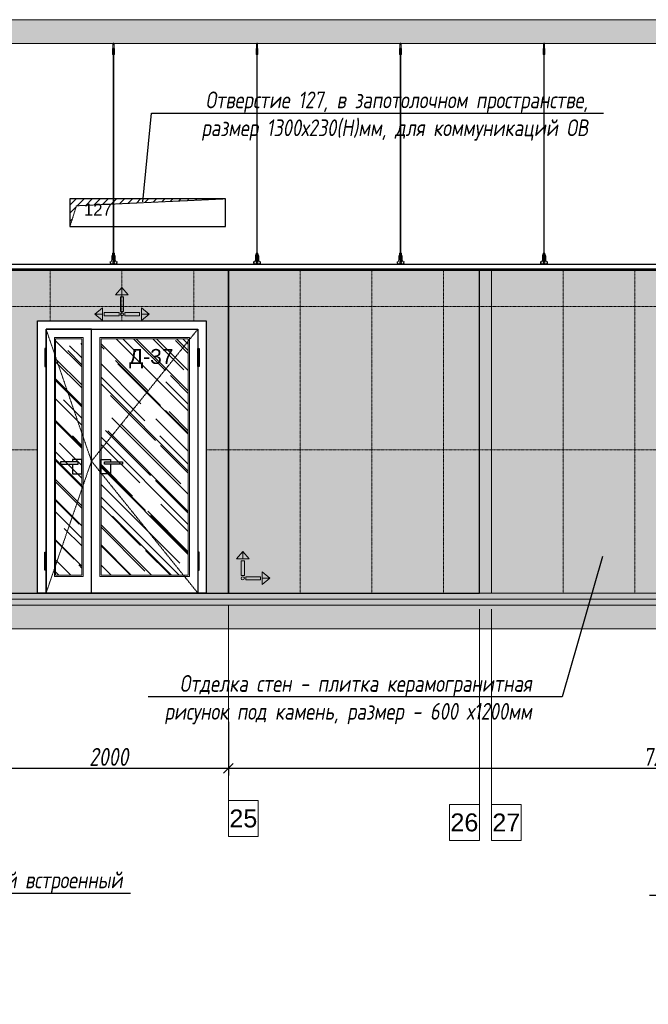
# Model space of a CAD drawing. Header units: millimetres. Extents: x -173851 to 481338, y -267897 to -21875.
# Tile 30 of 126: x -117660 to -112403, y -202388 to -194146. Entities that reach past the tile are written whole.
import ezdxf
from ezdxf import colors
from ezdxf.entities.mleader import LeaderData, LeaderLine
from ezdxf.math import Vec2, Vec3

# ---------------------------------------------------------------- set-up
doc = ezdxf.new("R2010")
doc.units = ezdxf.units.MM
doc.linetypes.add('( Hidden )', pattern=[0.375, 0.25, -0.125])
doc.linetypes.add('DASHDOT', pattern=[25.4, 12.7, -6.35, 0, -6.35])
doc.layers.get('Defpoints').update_dxf_attribs({"color": 31})
for name, color, linetype, lineweight in [('01 Остекление', 152, 'Continuous', 5), ('3_RC_Ceiling', 253, 'Continuous', 5), ('A-DETL-GENF', 7, 'Continuous', 5), ('meb', 26, 'Continuous', 15), ('Графика спецификации', 7, 'Continuous', 9)]:
    doc.layers.add(name, color=color, linetype=linetype, lineweight=lineweight)
for name, color, linetype, lineweight, true_color in [('dim_per', 7, 'Continuous', 9, 0x172e00), ('dim_razv', 7, 'DASHDOT', 9, 0x0d1b0d), ('pol', 7, 'Continuous', 15, 0x55666d)]:
    doc.layers.add(name, color=color, linetype=linetype, lineweight=lineweight, true_color=true_color)
doc.styles.add('fl_iso paper', font='isocpeur.ttf', dxfattribs={"width": 0.8, "oblique": 10})
doc.styles.get("Standard").update_dxf_attribs({"font": 'arial.ttf'})
doc.dimstyles.new('In tre 1_50', dxfattribs={"dimtxt": 150, "dimasz": 80, "dimexe": 60, "dimexo": 10, "dimgap": 20, "dimtad": 1, "dimdec": 0, "dimrnd": 5, "dimzin": 0, "dimdsep": 46, "dimtxsty": 'fl_iso paper', "dimblk": 'OBLIQUE', "dimcen": 0, "dimdle": 60, "dimadec": 0, "dimazin": 0, "dimtfac": 1, "dimtdec": 0, "dimtofl": 0, "dimtmove": 1, "dimatfit": 1, "dimfxl": 40, "dimtolj": 1, "dimtzin": 0, "dimarcsym": 1})

# ---------------------------------------------------------------- blocks, each defined once
blk = doc.blocks.new('*U539')
at = {"layer": '3_RC_Ceiling', "ltscale": 20}
for p, q in [((490274.8, -63760.2), (490274.8, -63820.1)), ((490279.8, -63755.3), (490279.8, -63774.4)), ((490284.8, -63760.2), (490284.8, -63820.1)), ((490272.3, -63812.5), (490277.8, -63812.5)), ((490272.3, -63841), (490277.8, -63841)), ((490284.8, -63798.3), (490274.8, -63798.3)), ((490284.8, -63820.1), (490274.8, -63820.1)), ((490277.8, -63799.5), (490277.8, -63820.1)), ((490277.8, -63847.8), (490277.8, -63807.1)), ((490277.9, -65491.9), (490277.8, -63854.1)), ((490281.8, -63799.5), (490281.8, -63820.1)), ((490281.8, -63847.8), (490281.8, -63807)), ((490281.8, -63812.5), (490287.3, -63812.5)), ((490281.8, -63841), (490287.3, -63841)), ((490281.9, -65491.9), (490281.8, -63854.1)), ((490277.9, -65511.1), (490277.9, -65482.6)), ((490277.9, -65559.3), (490277.9, -65518.6)), ((490281.9, -65511.1), (490281.9, -65482.6)), ((490281.9, -65559.4), (490281.9, -65518.6)), ((490272.4, -65524.1), (490277.9, -65524.1)), ((490272.4, -65552.6), (490277.9, -65552.6)), ((490285.6, -65568.8), (490274.1, -65568.8)), ((490274.1, -65586.8), (490274.1, -65597.8)), ((490274.1, -65597.8), (490274.1, -65604.3)), ((490276.5, -65574.8), (490276.5, -65571.4)), ((490277.9, -65570.9), (490277, -65570.9)), ((490277.9, -65575.3), (490277, -65575.3)), ((490277.4, -65574.8), (490277.3, -65570.9)), ((490277.9, -65574.8), (490277.4, -65574.8)), ((490277.9, -65582.5), (490277.9, -65566.3)), ((490281.9, -65524.1), (490287.4, -65524.1)), ((490281.9, -65552.6), (490287.4, -65552.6)), ((490281.9, -65582.5), (490281.9, -65566.3)), ((490282.8, -65570.9), (490281.9, -65570.9)), ((490282.4, -65574.8), (490281.9, -65574.8)), ((490282.8, -65575.3), (490281.9, -65575.3)), ((490282.4, -65574.8), (490282.4, -65570.9)), ((490283.3, -65574.8), (490283.3, -65571.4)), ((490285.6, -65586.8), (490285.6, -65597.8)), ((490285.6, -65597.8), (490285.6, -65604.3))]:
    blk.add_line(p, q, dxfattribs=at)
at = {"layer": '3_RC_Ceiling', "ltscale": 20, "elevation": -5.1}
blk.add_lwpolyline([(490272.3, -63801.8), (490272.3, -63852.6, 0.311691), (490287.3, -63852.6), (490287.3, -63801.8, 0.333333)], format="xyb", close=True, dxfattribs=at)
at = {"layer": '3_RC_Ceiling', "ltscale": 20}
for points in [[(490282, -63807.5, 0.15158), (490281.9, -63807.1, 0.106977), (490281.4, -63806.6, 0.07462), (490280.7, -63806.3, 0.061287), (490279.8, -63806.2, 0.061287), (490279, -63806.3, 0.07462), (490278.3, -63806.6, 0.106977), (490277.8, -63807.1, 0.15158), (490277.7, -63807.5, 0.156429), (490277.8, -63808, 0.106977)], [(490282, -63847.3, -0.15158), (490281.9, -63847.7, -0.106977), (490281.4, -63848.2, -0.07462), (490280.7, -63848.5, -0.061287), (490279.8, -63848.6, -0.061287), (490279, -63848.5, -0.07462), (490278.3, -63848.2, -0.106977), (490277.8, -63847.7, -0.15158), (490277.7, -63847.3, -0.156429), (490277.8, -63846.8, -0.106977)], [(490282, -63807.5, -0.164855), (490281.8, -63808, -0.106977)], [(490281.8, -63846.8, -0.164855), (490282, -63847.3, -0.15158)], [(490282, -65519.1, 0.15158), (490281.9, -65518.6, 0.106977), (490281.4, -65518.2, 0.07462), (490280.7, -65517.9, 0.061287), (490279.9, -65517.8, 0.061287), (490279, -65517.9, 0.07462), (490278.3, -65518.2, 0.106977), (490277.8, -65518.6, 0.15158), (490277.7, -65519.1, 0.156429), (490277.9, -65519.6, 0.106977)], [(490282, -65519.1, -0.164855), (490281.9, -65519.6, -0.106977)], [(490287.4, -65524.7, -0.160742), (490293.9, -65538), (490293.9, -65568.4, 0.196304), (490301, -65585.9, -0.186577), (490301.9, -65587.9, 0.403263), (490303.4, -65589.3), (490303.4, -65589.3, 0.315299), (490304.8, -65588.4), (490305, -65587.7, -0.253979), (490306.1, -65586.8, -0.113914), (490306.5, -65586.8, -0.349227), (490307.7, -65588.2), (490307.7, -65590.4, -0.065543), (490307.5, -65591.7), (490306.1, -65596.9, -0.339454), (490296.4, -65604.3), (490263.3, -65604.3, -0.339454), (490253.6, -65596.9), (490252.2, -65591.7, -0.065543), (490252, -65590.4), (490252, -65588.2, -0.349227), (490253.2, -65586.8, -0.113914), (490253.6, -65586.8, -0.253979), (490254.7, -65587.7), (490254.9, -65588.4, 0.315299), (490256.4, -65589.3), (490256.4, -65589.3, 0.403263), (490257.9, -65587.9, -0.186577), (490258.7, -65585.9, 0.196304), (490265.9, -65568.4), (490265.9, -65538, -0.160742), (490272.4, -65524.7)], [(490285.6, -65588.8), (490286.4, -65588.8, 0.414214), (490286.9, -65588.3), (490286.9, -65587.3, 0.414214), (490286.4, -65586.8), (490273.4, -65586.8, 0.414214), (490272.9, -65587.3), (490272.9, -65588.3, 0.414214), (490273.4, -65588.8), (490274.1, -65588.8)], [(490285.6, -65595.8), (490286.4, -65595.8, -0.414214), (490286.9, -65596.3), (490286.9, -65597.3, -0.414214), (490286.4, -65597.8), (490273.4, -65597.8, -0.414214), (490272.9, -65597.3), (490272.9, -65596.3, -0.414214), (490273.4, -65595.8), (490274.1, -65595.8)], [(490282, -65558.9, -0.15158), (490281.9, -65559.3, -0.106977), (490281.4, -65559.8, -0.07462), (490280.7, -65560.1, -0.061287), (490279.9, -65560.2, -0.061287), (490279, -65560.1, -0.07462), (490278.3, -65559.8, -0.106977), (490277.8, -65559.3, -0.15158), (490277.7, -65558.9, -0.156429), (490277.9, -65558.4, -0.106977)], [(490281.9, -65558.4, -0.164855), (490282, -65558.9, -0.15158)], [(490285.6, -65604.3), (490285.6, -65605.3, -0.414214), (490282.6, -65608.3), (490277.1, -65608.3, -0.414214), (490274.1, -65605.3), (490274.1, -65604.3)]]:
    blk.add_lwpolyline(points, format="xyb", dxfattribs=at)
blk.add_lwpolyline([(490272.4, -65513.4), (490272.4, -65564.2, 0.311691), (490287.4, -65564.2), (490287.4, -65513.4, 0.333333)], format="xyb", close=True, dxfattribs=at)
at = {"layer": '3_RC_Ceiling', "ltscale": 20, "const_width": 2.22}
blk.add_lwpolyline([(490307.6, -65584.7, -1), (490312.1, -65584.7), (490312.1, -65586.3, -0.267949), (490311.4, -65587.5, 0.57735), (490311.4, -65589.9, -0.267949), (490312.1, -65591.1), (490312.1, -65593.7, -0.267949), (490311.4, -65594.9, 0.57735), (490311.4, -65597.3, -0.267949), (490312.1, -65598.5), (490312.1, -65601.2, -0.267949), (490311.4, -65602.4, 0.57735), (490311.4, -65604.8, -0.267949), (490312.1, -65606), (490312.1, -65608.8, -0.414214), (490310.7, -65610.2), (490304.5, -65610.2, -0.247529), (490303.3, -65609.6, 0.247529), (490302.2, -65609), (490298.3, -65609, 0.247529), (490297.1, -65609.6, -0.247529), (490296, -65610.2), (490282.3, -65610.2, -0.267949), (490281.1, -65609.5, 0.57735), (490278.7, -65609.5, -0.267949), (490277.5, -65610.2), (490263.7, -65610.2, -0.247529), (490262.6, -65609.6, 0.247529), (490261.4, -65609), (490257.6, -65609, 0.247529), (490256.4, -65609.6, -0.247529), (490255.3, -65610.2), (490249, -65610.2, -0.414214), (490247.6, -65608.8), (490247.6, -65606, -0.267949), (490248.3, -65604.8, 0.57735), (490248.3, -65602.4, -0.267949), (490247.6, -65601.2), (490247.6, -65598.5, -0.267949), (490248.3, -65597.3, 0.57735), (490248.3, -65594.9, -0.267949), (490247.6, -65593.7), (490247.6, -65591.1, -0.267949), (490248.3, -65589.9, 0.57735), (490248.3, -65587.5, -0.267949), (490247.6, -65586.3), (490247.6, -65584.7, -1), (490252.1, -65584.7, -1)], format="xyb", dxfattribs=at)
at = {"layer": '3_RC_Ceiling', "ltscale": 20, "flags": 128}
blk.add_lwpolyline([(490285.6, -65586.8, -0.414214), (490286.1, -65586.3), (490286.6, -65586.3), (490286.6, -65573.3), (490286.1, -65573.3, -0.414214), (490285.6, -65572.8), (490285.6, -65567.9), (490274.1, -65567.9), (490274.1, -65572.8, -0.414214), (490273.6, -65573.3), (490273.1, -65573.3), (490273.1, -65586.3), (490273.6, -65586.3, -0.414214), (490274.1, -65586.8)], format="xyb", dxfattribs=at)
at = {"layer": '3_RC_Ceiling', "ltscale": 20}
for centre in [(490279.8, -63816.3), (490279.8, -63836.3), (490279.9, -65527.8), (490279.9, -65547.8)]:
    blk.add_circle(centre, 1.6, dxfattribs=at)
for centre, radius, start, end in [((490279.8, -63826.3), 2.8, 131.81165, 228.19115), ((490279.8, -63826.3), 2.8, 131.81165, 228.19115), ((490279.8, -63826.3), 2.8, 48.19102, 131.81165), ((490279.8, -63826.3), 2.8, 228.19115, 311.81178), ((490279.8, -63826.3), 2.8, 311.81178, 48.19102), ((490277, -65571.4), 0.5, 90.0014, 180.0014), ((490277, -65574.8), 0.5, 180.0014, 270.0014), ((490279.9, -65537.8), 2.8, 131.81165, 228.19115), ((490279.9, -65537.8), 2.8, 131.81165, 228.19115), ((490278.4, -65582.5), 0.531, 180.0014, 219.64067), ((490279.9, -65537.8), 2.8, 48.19102, 131.81165), ((490279.9, -65537.8), 2.8, 228.19115, 311.81178), ((490279.1, -65581.9), 1.44, 219.64067, 243.43635), ((490279.6, -65581), 2.48, 243.43635, 258.30048), ((490279.9, -65579.5), 3.99, 258.30048, 270.0014), ((490279.9, -65579.5), 3.99, 270.0014, 281.70232), ((490280.2, -65581), 2.48, 281.70232, 296.56645), ((490280.6, -65581.9), 1.44, 296.56645, 320.36213), ((490279.9, -65537.8), 2.8, 311.81178, 48.19102), ((490281.3, -65582.5), 0.531, 320.36213, 0.0014), ((490282.8, -65571.4), 0.5, 0.0014, 90.0014), ((490282.8, -65574.8), 0.5, 270.0014, 0.0014)]:
    blk.add_arc(centre, radius, start, end, dxfattribs=at)
blk = doc.blocks.new('*U1314')
at = {"layer": '3_RC_Ceiling'}
blk.add_blockref('*U539', (-490279.9, 65157.8, 2.5), dxfattribs=at)
blk = doc.blocks.new('*U1315')
at = {"color": 0, "linetype": 'ByBlock', "lineweight": -2, "transparency": 16777216}
for p in [(27600, 0), (28800, 0), (30000, 0), (31200, 0)]:
    blk.add_blockref('*U1314', p, dxfattribs=at)
blk = doc.blocks.new('_Oblique')
at = {"color": 0, "linetype": 'ByBlock', "lineweight": -2}
blk.add_line((-0.5, -0.5), (0.5, 0.5), dxfattribs=at)
blk = doc.blocks.new('*D1365')
at = {"layer": 'Defpoints', "color": 0, "linetype": 'ByBlock', "transparency": 16777216}
for p in [(-117914.6, -200014.8), (-115914.6, -200014.8), (-115914.6, -200411.9)]:
    blk.add_point(p, dxfattribs=at)
at = {"layer": 'dim_razv', "color": 0, "linetype": 'ByBlock', "lineweight": -2, "transparency": 16777216}
for p, q in [((-117914.6, -200024.8), (-117914.6, -200471.9)), ((-115914.6, -200024.8), (-115914.6, -200471.9)), ((-117974.6, -200411.9), (-115854.6, -200411.9))]:
    blk.add_line(p, q, dxfattribs=at)
at = {"layer": 'dim_razv', "color": 0, "linetype": 'ByBlock', "lineweight": -2, "transparency": 16777216, "xscale": 80, "yscale": 80, "zscale": 80, "rotation": 180}
blk.add_blockref('_Oblique', (-117914.6, -200411.9), dxfattribs=at)
at = {"layer": 'dim_razv', "color": 0, "linetype": 'ByBlock', "lineweight": -2, "transparency": 16777216, "xscale": 80, "yscale": 80, "zscale": 80}
blk.add_blockref('_Oblique', (-115914.6, -200411.9), dxfattribs=at)
at = {"layer": 'dim_razv', "color": 0, "linetype": 'ByBlock', "transparency": 16777216, "insert": (-116914.6, -200316.9), "char_height": 150, "attachment_point": 5, "style": 'fl_iso paper'}
blk.add_mtext('\\A1;2000', dxfattribs=at)
blk = doc.blocks.new('*D1366')
at = {"layer": 'Defpoints', "color": 0, "linetype": 'ByBlock', "transparency": 16777216}
for p in [(-115914.6, -200014.8), (-108645.9, -200014.8), (-108645.9, -200411.9)]:
    blk.add_point(p, dxfattribs=at)
at = {"layer": 'dim_razv', "color": 0, "linetype": 'ByBlock', "lineweight": -2, "transparency": 16777216}
for p, q in [((-115914.6, -200024.8), (-115914.6, -200471.9)), ((-108645.9, -200024.8), (-108645.9, -200471.9)), ((-115974.6, -200411.9), (-108585.9, -200411.9))]:
    blk.add_line(p, q, dxfattribs=at)
at = {"layer": 'dim_razv', "color": 0, "linetype": 'ByBlock', "lineweight": -2, "transparency": 16777216, "xscale": 80, "yscale": 80, "zscale": 80, "rotation": 180}
blk.add_blockref('_Oblique', (-115914.6, -200411.9), dxfattribs=at)
at = {"layer": 'dim_razv', "color": 0, "linetype": 'ByBlock', "lineweight": -2, "transparency": 16777216, "xscale": 80, "yscale": 80, "zscale": 80}
blk.add_blockref('_Oblique', (-108645.9, -200411.9), dxfattribs=at)
at = {"layer": 'dim_razv', "color": 0, "linetype": 'ByBlock', "transparency": 16777216, "insert": (-112280.3, -200316.9), "char_height": 150, "attachment_point": 5, "style": 'fl_iso paper'}
blk.add_mtext('\\A1;7270', dxfattribs=at)
blk = doc.blocks.new('*U1270')
at = {"layer": 'dim_razv', "color": 253, "ltscale": 0.3, "transparency": 33554687}
blk.add_lwpolyline([(0, 1350), (0, -1350)], dxfattribs=at)
blk = doc.blocks.new('*U1271')
at = {"layer": 'dim_razv', "color": 0, "linetype": 'ByBlock', "lineweight": -2, "transparency": 16777216}
for p in [(0, 0), (600, 0), (1200, 0), (1800, 0)]:
    blk.add_blockref('*U1270', p, dxfattribs=at)
blk = doc.blocks.new('1')
at = {"layer": 'pol', "linetype": 'ByBlock'}
h = blk.add_hatch(color=1, dxfattribs=at)
h.paths.add_polyline_path([(35776.4, 73135.4), (35803.1, 73135.4), (35803.1, 73259), (35776.4, 73259)])
h.paths.add_polyline_path([(35789.8, 73274.6), (35843.2, 73274.6), (35789.8, 73338.2)])
h.paths.add_polyline_path([(35789.8, 73274.6), (35736.3, 73274.6), (35789.8, 73338.2)])
edge = h.paths.add_edge_path()
edge.add_arc((35789.8, 73110.5), 13.4, 0, 360)
h = blk.add_hatch(color=1, dxfattribs=at)
h.paths.add_polyline_path([(35813.3, 73097.1), (35813.3, 73123.9), (35936.9, 73123.9), (35936.9, 73097.1)])
h.paths.add_polyline_path([(35952.5, 73110.5), (35952.5, 73164), (36016.1, 73110.5)])
h.paths.add_polyline_path([(35952.5, 73110.5), (35952.5, 73057), (36016.1, 73110.5)])
at = {"layer": 'pol', "color": 1, "linetype": 'ByBlock'}
for points in [[(35789.8, 73274.6), (35736.3, 73274.6), (35789.8, 73338.2), (35789.8, 73274.6)], [(35789.8, 73274.6), (35843.2, 73274.6), (35789.8, 73338.2), (35789.8, 73274.6)], [(35952.5, 73110.5), (35952.5, 73164), (36016.1, 73110.5), (35952.5, 73110.5)], [(35952.5, 73110.5), (35952.5, 73057), (36016.1, 73110.5), (35952.5, 73110.5)]]:
    blk.add_lwpolyline(points, dxfattribs=at)
for points in [[(35776.4, 73135.4), (35803.1, 73135.4), (35803.1, 73259), (35776.4, 73259)], [(35813.3, 73097.1), (35813.3, 73123.9), (35936.9, 73123.9), (35936.9, 73097.1)]]:
    blk.add_lwpolyline(points, close=True, dxfattribs=at)
blk.add_circle((35789.8, 73110.5), 13.4, dxfattribs=at)
blk = doc.blocks.new('*U1382')
at = {"layer": 'dim_razv', "color": 253, "ltscale": 0.3, "transparency": 33554687}
blk.add_lwpolyline([(0, 1350), (0, -1350)], dxfattribs=at)
blk = doc.blocks.new('*U1383')
at = {"layer": 'dim_razv', "color": 0, "linetype": 'ByBlock', "lineweight": -2, "transparency": 16777216}
for p in [(0, 0), (600, 0), (1200, 0)]:
    blk.add_blockref('*U1382', p, dxfattribs=at)

msp = doc.modelspace()

# ---------------------------------------------------------------- hatches: boundary and pattern name
at = {"linetype": '( Hidden )', "lineweight": 13, "ltscale": 1000}
h = msp.add_hatch(dxfattribs=at)
h.set_pattern_fill('ANSI31', color=253, scale=15)
h.set_pattern_definition([(45, (-285862.456, 390), (-33.6759605, 33.6759605), [])])
h.paths.add_polyline_path([(-117239.6, -195876.3), (-117239.6, -195646.3), (-115939.6, -195646.3), (-117185.1, -195704.1)])
at = {"layer": '01 Остекление', "linetype": 'ByBlock', "transparency": 33554585}
h = msp.add_hatch(dxfattribs=at)
h.set_pattern_fill('AR-RROOF', color=256, scale=7, angle=-45, style=0)
h.set_pattern_definition([(315, (-407161, 12579.97), (402.31547, -150.8683), [2667, -355.6, 889, -177.8]), (315, (-406930.92, 12475.62), (41.48878, 292.93595), [533.4, -58.674, 1066.8, -133.35]), (315, (-406991.27, 12623.98), (737.99745, -569.527843), [1422.4, -248.92, 711.2, -177.8])])
h.paths.add_polyline_path([(-117139.6, -196816.3), (-117359.6, -196816.3), (-117359.6, -198796.3), (-117139.6, -198796.3)])
h.paths.add_polyline_path([(-116979.6, -196816.3), (-116249.6, -196816.3), (-116249.6, -198796.3), (-116979.6, -198796.3)])
at = {"layer": 'A-DETL-GENF'}
h = msp.add_hatch(dxfattribs=at)
h.set_pattern_fill('ANSI35', color=256, scale=20, style=0)
h.set_pattern_definition([(45, (-273001.36, -201985.72), (-89.80256, 89.80256), []), (45, (-272911.56, -201985.72), (-89.80256, 89.80256), [158.75, -31.75, 0, -31.75])])
h.paths.add_polyline_path([(-157027, -194346.3), (-66190.9, -194346.3), (-66190.9, -194146.3), (-157027, -194146.3)])
h = msp.add_hatch(dxfattribs=at)
h.set_pattern_fill('AR-CONC', color=256, style=0)
h.paths.add_polyline_path([(-146064.6, -199786.3), (-157189.2, -199786.3), (-157189.2, -199836.3), (-146064.6, -199836.3)])
h.paths.add_polyline_path([(-102245.9, -198946.3), (-144864.6, -198946.3), (-144864.6, -198996.3), (-102245.9, -198996.3)])
h = msp.add_hatch(dxfattribs=at)
h.set_pattern_fill('ANSI35', color=256, scale=10, style=0)
h.paths.add_polyline_path([(-146064.6, -199836.3), (-157189.2, -199836.3), (-157189.2, -199886.3), (-146064.6, -199886.3)])
h.paths.add_polyline_path([(-102245.9, -198996.3), (-144864.6, -198996.3), (-144864.6, -199046.3), (-102245.9, -199046.3)])
h = msp.add_hatch(dxfattribs=at)
h.set_pattern_fill('ANSI35', color=256, scale=20, style=0)
h.paths.add_polyline_path([(-146064.6, -199886.3), (-157189.2, -199886.3), (-157189.2, -200086.3), (-146064.6, -200086.3)])
h.paths.add_polyline_path([(-102245.9, -199046.3), (-144864.6, -199046.3), (-144864.6, -199086.3), (-145164.6, -199086.3), (-145164.6, -199226.3), (-145464.6, -199226.3), (-145464.6, -199366.3), (-145764.6, -199366.3), (-145764.6, -199506.3), (-146064.6, -199506.3), (-146064.6, -199886.3), (-145850.4, -199786.3), (-144693.2, -199246.3), (-102245.9, -199246.3), (-102245.9, -200099), (-101975.9, -200086.3), (-101975.9, -199086.3), (-102245.9, -199086.3)])
at = {"layer": 'dim_razv', "true_color": 0xffffff, "transparency": 33554687}
h = msp.add_hatch(dxfattribs=at)
h.set_pattern_fill('AR-SAND', scale=3, angle=315)
h.set_pattern_definition([(352.5, (120932.77, 10341.21), (100.426047, 107.214405), [0, -115.824, 0, -129.54, 0, -123.825]), (322.5, (120932.77, 10341.21), (247.41986, 56.70328), [0, -62.484, 0, -104.394, 0, -40.005]), (282.5, (120866.5, 10407.49), (168.099694, -167.48995), [0, -38.1, 0, -137.16, 0, -179.07]), (272.5, (120866.5, 10407.49), (209.26523, -114.68433), [0, -19.05, 0, -89.916, 0, -102.87])])
h.paths.add_polyline_path([(-103370.9, -196666.3), (-104780.9, -196666.3), (-104780.9, -198946.3), (-103370.9, -198946.3)], flags=16)
h.paths.add_polyline_path([(-104875.9, -198946.3), (-102325.9, -198946.3), (-102325.9, -196246.3), (-104875.9, -196246.3)])
h.paths.add_polyline_path([(-105245.9, -198946.3), (-104875.9, -198946.3), (-104875.9, -196246.3), (-105245.9, -196246.3)])
h.paths.add_polyline_path([(-108275.9, -198946.3), (-105245.9, -198946.3), (-105245.9, -196246.3), (-108275.9, -196246.3)])
h.paths.add_polyline_path([(-117509.6, -196666.3), (-116099.6, -196666.3), (-116099.6, -198946.3), (-117509.6, -198946.3)], flags=16)
h.paths.add_polyline_path([(-108645.9, -196246.3), (-108275.9, -196246.3), (-108275.9, -198946.3), (-108645.9, -198946.3)])
h.paths.add_polyline_path([(-115914.6, -198946.3), (-113815.9, -198946.3), (-113815.9, -196246.3), (-115914.6, -196246.3)])
h.paths.add_polyline_path([(-117914.6, -198946.3), (-115914.6, -198946.3), (-115914.6, -196246.3), (-117914.6, -196246.3)])
h.paths.add_polyline_path([(-125744.6, -196666.3), (-123784.6, -196666.3), (-123784.6, -198946.3), (-125744.6, -198946.3)], flags=16)
h.paths.add_polyline_path([(-122489.6, -196246.3), (-127534.6, -196246.3), (-127534.6, -198946.3), (-122489.6, -198946.3)])
h.paths.add_polyline_path([(-127884.6, -198946.3), (-127534.6, -198946.3), (-127534.6, -196246.3), (-127884.6, -196246.3)])
h.paths.add_polyline_path([(-128964.6, -196246.3), (-127884.6, -196246.3), (-127884.6, -198946.3), (-128964.6, -198946.3)])
h.paths.add_polyline_path([(-133994.6, -196666.3), (-132584.6, -196666.3), (-132584.6, -198946.3), (-133994.6, -198946.3)], flags=16)
h.paths.add_polyline_path([(-132464.6, -198946.3), (-128964.6, -198946.3), (-128964.6, -196246.3), (-132464.6, -196246.3)])
h.paths.add_polyline_path([(-134013.3, -196246.3), (-132464.6, -196246.3), (-132464.6, -198946.3), (-134013.3, -198946.3)])
h.paths.add_polyline_path([(-135434.6, -196666.3), (-136844.6, -196666.3), (-136844.6, -198946.3), (-135434.6, -198946.3)], flags=16)
h.paths.add_polyline_path([(-137164.6, -198946.3), (-134013.3, -198946.3), (-134013.3, -196246.3), (-137164.6, -196246.3)])
h.paths.add_polyline_path([(-138964.6, -196246.3), (-137164.6, -196246.3), (-137164.6, -198946.3), (-138964.6, -198946.3)])
h.paths.add_polyline_path([(-139414.6, -198946.3), (-138964.6, -198946.3), (-138964.6, -196246.3), (-139414.6, -196246.3)])
h.paths.add_polyline_path([(-141214.6, -198946.3), (-140864.6, -198946.3), (-140864.6, -196246.3), (-141214.6, -196246.3)])
h.paths.add_polyline_path([(-142614.6, -196246.3), (-141214.6, -196246.3), (-141214.6, -198946.3), (-142614.6, -198946.3)])
h.paths.add_polyline_path([(-144134.6, -198946.3), (-142614.6, -198946.3), (-142614.6, -196246.3), (-144134.6, -196246.3)])
h.paths.add_polyline_path([(-144784.6, -198946.3), (-144134.6, -198946.3), (-144134.6, -196246.3), (-144784.6, -196246.3)])
h.paths.add_polyline_path([(-156974.6, -199786.3), (-148504.6, -199786.3), (-148504.6, -196696.3), (-149224.6, -196696.3), (-149224.6, -195786.3), (-156974.6, -195786.3)])
h.paths.add_polyline_path([(-91975.9, -199786.3), (-91275.9, -199786.3), (-91275.9, -196696.3), (-91975.9, -196696.3)])
h.paths.add_polyline_path([(-96475.9, -199786.3), (-91975.9, -199786.3), (-91975.9, -196696.3), (-96475.9, -196696.3)])
h.paths.add_polyline_path([(-95105.9, -197506.3), (-96155.9, -197506.3), (-96155.9, -199786.3), (-95105.9, -199786.3)], flags=16)
h.paths.add_polyline_path([(-93425.9, -197506.3), (-92375.9, -197506.3), (-92375.9, -199786.3), (-93425.9, -199786.3)], flags=16)
h.paths.add_polyline_path([(-91275.9, -196696.3), (-90275.9, -196696.3), (-90275.9, -199786.3), (-91275.9, -199786.3)])
h.paths.add_polyline_path([(-75636.7, -196186.3), (-71186.7, -196186.3), (-71186.7, -199786.3), (-75636.7, -199786.3)], flags=17)
edge = h.paths.add_edge_path()
edge.add_line((-71186.7, -196186.3), (-75636.7, -196186.3))
edge.add_line((-75636.7, -196186.3), (-75636.7, -199786.3))
edge.add_line((-75636.7, -199786.3), (-75756.7, -199786.3))
edge.add_line((-75756.7, -199786.3), (-75756.7, -196386.3))
edge.add_arc((-75156.7, -196386.3), 600, 90, 180, ccw=False)
edge.add_line((-75156.7, -195786.3), (-71136.7, -195786.3))
edge.add_line((-71136.7, -195786.3), (-71136.7, -199786.3))
edge.add_line((-71136.7, -199786.3), (-71186.7, -199786.3))
edge.add_line((-71186.7, -199786.3), (-71186.7, -196186.3))
h.paths.add_polyline_path([(-69136.7, -195786.3), (-68136.7, -195786.3), (-68136.7, -199786.3), (-69136.7, -199786.3)])
h.paths.add_polyline_path([(-70136.7, -199786.3), (-69136.7, -199786.3), (-69136.7, -195786.3), (-70136.7, -195786.3)])
h.paths.add_polyline_path([(-71136.7, -195786.3), (-70136.7, -195786.3), (-70136.7, -199786.3), (-71136.7, -199786.3)])
h.paths.add_polyline_path([(-68136.7, -196186.3), (-68136.7, -195786.3), (-66336.7, -195786.3), (-66336.7, -199786.3), (-66686.7, -199786.3), (-66686.7, -196186.3)])
h.paths.add_polyline_path([(-102325.9, -198946.3), (-102245.9, -198946.3), (-102245.9, -199086.3), (-101975.9, -199086.3), (-101975.9, -196696.3), (-102325.9, -196696.3)])
h.paths.add_polyline_path([(-140864.6, -196246.3), (-139414.6, -196246.3), (-139414.6, -198946.3), (-140864.6, -198946.3)])
h.paths.add_polyline_path([(-140699.6, -197566.3), (-139949.6, -197566.3), (-139949.6, -198916.3), (-140699.6, -198916.3)])
h = msp.add_hatch(dxfattribs=at)
h.set_pattern_fill('AR-SAND', scale=3, angle=315)
h.set_pattern_definition([(352.5, (206247.29, 50097.09), (100.426047, 107.214405), [0, -115.824, 0, -129.54, 0, -123.825]), (322.5, (206247.29, 50097.1), (247.41986, 56.70328), [0, -62.484, 0, -104.394, 0, -40.005]), (282.5, (206181.02, 50163.37), (168.099694, -167.489948), [0, -38.1, 0, -137.16, 0, -179.07]), (272.5, (206181.02, 50163.37), (209.26523, -114.68433), [0, -19.05, 0, -89.916, 0, -102.87])])
h.paths.add_polyline_path([(-122089.6, -198946.3), (-120514.6, -198946.3), (-120514.6, -196246.3), (-122089.6, -196246.3)])
h.paths.add_polyline_path([(-122489.6, -196246.3), (-122089.6, -196246.3), (-122089.6, -198946.3), (-122489.6, -198946.3)])
h.paths.add_polyline_path([(-118664.6, -196246.3), (-118364.6, -196246.3), (-118364.6, -198946.3), (-118664.6, -198946.3)])
h.paths.add_polyline_path([(-118364.6, -198946.3), (-117914.6, -198946.3), (-117914.6, -196246.3), (-118364.6, -196246.3)])
h.paths.add_polyline_path([(-120514.6, -196246.3), (-120414.6, -196246.3), (-120414.6, -198946.3), (-120514.6, -198946.3)])
h.paths.add_polyline_path([(-112040.6, -198946.3), (-111741.9, -198946.3), (-111741.9, -196246.3), (-112040.6, -196246.3)])
h.paths.add_polyline_path([(-113715.6, -198946.3), (-112040.6, -198946.3), (-112040.6, -196246.3), (-113715.6, -196246.3)])
h.paths.add_polyline_path([(-113815.9, -196246.3), (-113714.6, -196246.3), (-113714.6, -198946.3), (-113815.9, -198946.3)])
h.paths.add_polyline_path([(-111740.9, -198946.3), (-108645.9, -198946.3), (-108645.9, -196246.3), (-111740.9, -196246.3)])
h.paths.add_polyline_path([(-120414.6, -198946.3), (-118664.6, -198946.3), (-118664.6, -196246.3), (-120414.6, -196246.3)])
h.paths.add_polyline_path([(-119799.6, -197566.3), (-119049.6, -197566.3), (-119049.6, -198916.3), (-119799.6, -198916.3)])

# ---------------------------------------------------------------- linework, layer by layer
at = {"lineweight": 13}
for points in [[(-157027, -194346.3), (-66190.9, -194346.3), (-66190.9, -194146.3), (-157027, -194146.3)], [(-102245.9, -198946.3), (-144864.6, -198946.3), (-144864.6, -198996.3), (-102245.9, -198996.3)], [(-102245.9, -198996.3), (-144864.6, -198996.3), (-144864.6, -199046.3), (-102245.9, -199046.3)], [(-102245.9, -199046.3), (-144864.6, -199046.3), (-144864.6, -199086.3), (-145164.6, -199086.3), (-145164.6, -199226.3), (-145464.6, -199226.3), (-145464.6, -199366.3), (-145764.6, -199366.3), (-145764.6, -199506.3), (-146064.6, -199506.3), (-146064.6, -199886.3), (-145850.4, -199786.3), (-144693.2, -199246.3), (-102245.9, -199246.3), (-102245.9, -200099), (-101975.9, -200086.3), (-101975.9, -199086.3), (-102245.9, -199086.3)]]:
    msp.add_lwpolyline(points, close=True, dxfattribs=at)
at = {"linetype": 'ByBlock'}
for points in [[(-117239.6, -195876.3), (-115939.6, -195876.3), (-115939.6, -195646.3), (-117239.6, -195646.3)], [(-144784.6, -196231.3), (-102325.9, -196231.3), (-102325.9, -196196.3), (-144784.6, -196196.3)], [(-102325.9, -196246.3), (-144784.6, -196246.3), (-144784.6, -196231.3), (-102325.9, -196231.3)], [(-117914.6, -198946.3), (-115914.6, -198946.3), (-115914.6, -196246.3), (-117914.6, -196246.3)], [(-115914.6, -198946.3), (-113815.9, -198946.3), (-113815.9, -196246.3), (-115914.6, -196246.3)], [(-117509.6, -196666.3), (-116099.6, -196666.3), (-116099.6, -198946.3), (-117509.6, -198946.3)], [(-117059.6, -196736.3), (-117439.6, -196736.3), (-117439.6, -198946.3), (-117059.6, -198946.3)], [(-117439.6, -196736.3), (-116169.6, -196736.3), (-116169.6, -198946.3), (-117439.6, -198946.3)], [(-117059.6, -196736.3), (-116169.6, -196736.3), (-116169.6, -198946.3), (-117059.6, -198946.3)], [(-117439.6, -196898.7), (-117449.6, -196898.7), (-117449.6, -197048.7), (-117439.6, -197048.7)], [(-116169.6, -196898.7), (-116159.6, -196898.7), (-116159.6, -197048.7), (-116169.6, -197048.7)], [(-117169.6, -197846.3), (-117319.6, -197846.3), (-117319.6, -197866.3), (-117169.6, -197866.3)], [(-116949.6, -197846.3), (-116799.6, -197846.3), (-116799.6, -197866.3), (-116949.6, -197866.3)], [(-117439.6, -198754), (-117449.6, -198754), (-117449.6, -198604), (-117439.6, -198604)], [(-116169.6, -198754), (-116159.6, -198754), (-116159.6, -198604), (-116169.6, -198604)]]:
    msp.add_lwpolyline(points, close=True, dxfattribs=at)
at = {"color": 253, "linetype": '( Hidden )', "lineweight": 13, "ltscale": 15}
msp.add_lwpolyline([(-117239.6, -195876.3), (-117239.6, -195646.3), (-115939.6, -195646.3), (-117185.1, -195704.1)], close=True, dxfattribs=at)
for points in [[(-117439.6, -196736.3), (-117059.6, -197841.3), (-117439.6, -198946.3)], [(-116169.6, -196736.3), (-117059.6, -197841.3), (-116169.6, -198946.3)]]:
    msp.add_lwpolyline(points, dxfattribs=at)
at = {"linetype": 'ByBlock'}
for points in [[(-117219.6, -197866.3), (-117219.6, -197946.3), (-117139.6, -197946.3), (-117139.6, -197826.3), (-117219.6, -197826.3), (-117219.6, -197846.3)], [(-116899.6, -197866.3), (-116899.6, -197946.3), (-116979.6, -197946.3), (-116979.6, -197826.3), (-116899.6, -197826.3), (-116899.6, -197846.3)]]:
    msp.add_lwpolyline(points, dxfattribs=at)
at = {"layer": '01 Остекление', "color": 252, "linetype": 'ByBlock', "transparency": 33554687}
for points in [[(-117129.6, -196806.3), (-117369.6, -196806.3), (-117369.6, -198806.3), (-117129.6, -198806.3)], [(-116989.6, -196806.3), (-116239.6, -196806.3), (-116239.6, -198806.3), (-116989.6, -198806.3)], [(-117139.6, -196816.3), (-117359.6, -196816.3), (-117359.6, -198796.3), (-117139.6, -198796.3)], [(-116979.6, -196816.3), (-116249.6, -196816.3), (-116249.6, -198796.3), (-116979.6, -198796.3)]]:
    msp.add_lwpolyline(points, close=True, dxfattribs=at)
at = {"layer": 'dim_razv', "color": 253, "ltscale": 0.3, "transparency": 33554687}
for points in [[(-117404.6, -196666.3), (-117404.6, -196246.3)], [(-116804.6, -196666.3), (-116804.6, -196246.3)], [(-116204.6, -196666.3), (-116204.6, -196246.3)], [(-144784.6, -196546.3), (-102325.9, -196546.3)], [(-119049.6, -197746.3), (-117509.6, -197746.3)], [(-116099.6, -197746.3), (-104780.9, -197746.3)]]:
    msp.add_lwpolyline(points, dxfattribs=at)
at = {"layer": 'meb', "color": 10}
for points in [[(-115914.6, -199046.3), (-115914.6, -200983.3)], [(-113815.9, -199079.2), (-113815.9, -201016.2)], [(-113715.6, -199079.2), (-113715.6, -201016.2)]]:
    msp.add_lwpolyline(points, dxfattribs=at)
for points in [[(-115914.6, -200983.3), (-115664.6, -200983.3), (-115664.6, -200683.3), (-115914.6, -200683.3)], [(-114065.9, -201016.2), (-113815.9, -201016.2), (-113815.9, -200716.2), (-114065.9, -200716.2)], [(-113715.6, -201016.2), (-113465.6, -201016.2), (-113465.6, -200716.2), (-113715.6, -200716.2)]]:
    msp.add_lwpolyline(points, close=True, dxfattribs=at)
at = {"layer": 'Графика спецификации', "linetype": 'ByBlock'}
for points in [[(-113815.9, -196246.3), (-113714.6, -196246.3), (-113714.6, -198946.3), (-113815.9, -198946.3)], [(-113715.6, -198946.3), (-112040.6, -198946.3), (-112040.6, -196246.3), (-113715.6, -196246.3)]]:
    msp.add_lwpolyline(points, close=True, dxfattribs=at)

# ---------------------------------------------------------------- block references
at = {"linetype": 'ByBlock'}
msp.add_blockref('*U1315', (-144474.9, -195743.9, -2.5), dxfattribs=at)
at = {"linetype": 'ByBlock', "yscale": 0.9938708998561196, "zscale": 0.9938708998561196}
for p, xscale, rotation in [((-44142.2, -232182.2), 0.9938708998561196, 90.00000000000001), ((-189467.1, -232182.2), -0.9938708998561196, 270), ((-188456.8, -234392.3), -0.9938708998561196, 270)]:
    msp.add_blockref('1', p, dxfattribs=dict(at, xscale=xscale, rotation=rotation))
at = {"layer": 'dim_razv', "linetype": 'ByBlock'}
for name, p in [('*U1271', (-115914.6, -197596.3)), ('*U1383', (-113715.6, -197596.3))]:
    msp.add_blockref(name, p, dxfattribs=at)

# ---------------------------------------------------------------- texts
at = {"color": 252, "linetype": 'ByBlock', "insert": (-116559.7, -196983.5), "char_height": 125, "attachment_point": 5}
msp.add_mtext_dynamic_manual_height_columns('Д-37', width=219.763, gutter_width=12.5, heights=[0], dxfattribs=at)
at = {"layer": 'Defpoints', "lineweight": 13, "insert": (-117006, -195736.5), "char_height": 100, "attachment_point": 5}
msp.add_mtext_dynamic_manual_height_columns('127', width=219.763, gutter_width=12.5, heights=[0], dxfattribs=at)
at = {"layer": 'meb', "color": 10, "char_height": 150, "attachment_point": 5}
for s, insert in [('25', (-115789.6, -200833.3)), ('26', (-113940.9, -200866.2)), ('27', (-113590.6, -200866.2))]:
    msp.add_mtext_dynamic_manual_height_columns(s, width=165.776, gutter_width=12.5, heights=[0], dxfattribs=dict(at, insert=insert))

# ---------------------------------------------------------------- dimensions: what is measured, and where the dimension line sits
at = {"layer": 'dim_razv', "linetype": 'ByBlock'}
for base, p1, p2, picture, middle in [((-115914.6, -200411.9), (-117914.6, -200014.8), (-115914.6, -200014.8), '*D1365', (-116914.6, -200316.9)), ((-108645.9, -200411.9), (-115914.6, -200014.8), (-108645.9, -200014.8), '*D1366', (-112280.3, -200316.9))]:
    dim = msp.add_linear_dim(base=base, p1=p1, p2=p2, dimstyle='In tre 1_50', dxfattribs=at)
    dim.commit()
    dim.dimension.update_dxf_attribs({"geometry": picture, "text_midpoint": middle})

# ---------------------------------------------------------------- leaders
at = {"layer": 'dim_per', "linetype": 'ByBlock'}
ml = msp.add_multileader_mtext('Standard', dxfattribs=at)
ml.set_content('Отверстие 127, в запотолочном пространстве,\\Pразмер 1300х230(Н)мм, для коммуникаций ОВ', color=256, style='fl_iso paper')
ml.set_leader_properties()
ml.build(insert=Vec2(0, 0))
ml.multileader.update_dxf_attribs({"text_left_attachment_type": 6, "text_right_attachment_type": 6, "dogleg_length": 252.8})
ctx = ml.context
ctx.base_point, ctx.char_height, ctx.plane_origin = Vec3(-116306, -194929.7), 140, Vec3(-118190.4, -191610.8)
ctx.left_attachment, ctx.right_attachment, ctx.text_align_type = 6, 6, 2
notes = []
notes.append((ctx, [(0, (1, 1, 0), (-116558.8, -194929.7), (1, 0), 252.8, [(0, [(-116629.4, -195674.7)], 0, [])])]))
ctx.mtext.insert, ctx.mtext.width, ctx.mtext.alignment, ctx.mtext.flow_direction = Vec3(-112906.7, -194747.7), 4748.119, 3, 5
ml = msp.add_multileader_mtext('Standard', dxfattribs=at)
ml.set_content('Отверстие с заполнением И-28л, размер проема - 600х900(Н)мм;\\Pотделка дверцы (тех.лючка) аналогично отделке стены', color=256, style='fl_iso paper')
ml.set_leader_properties()
ml.build(insert=Vec2(0, 0))
ml.multileader.update_dxf_attribs({"text_left_attachment_type": 6, "text_right_attachment_type": 6, "dogleg_length": 252.8})
ctx = ml.context
ctx.base_point, ctx.char_height, ctx.plane_origin = Vec3(-112369.6, -201477.6), 140, Vec3(-107738.3, -197684.9)
ctx.left_attachment, ctx.right_attachment, ctx.text_align_type = 6, 6, 2
notes.append((ctx, [(1, (1, 1, 0), (-107437.4, -201477.6), (-1, 0), 99.2, [(0, [(-107695.6, -198006.5)], 0, [])])]))
ctx.mtext.insert, ctx.mtext.width, ctx.mtext.alignment, ctx.mtext.flow_direction = Vec3(-107538.6, -201295.6), 5095.364, 3, 5
ml = msp.add_multileader_mtext('Standard', dxfattribs=at)
ml.set_content('Отделка стен - плитка керамогранитная\\Pрисунок под камень, размер - 600 х1200мм', color=256, style='fl_iso paper')
ml.set_leader_properties()
ml.build(insert=Vec2(0, 0))
ml.multileader.update_dxf_attribs({"text_left_attachment_type": 6, "text_right_attachment_type": 6, "dogleg_length": 252.8})
ctx = ml.context
ctx.base_point, ctx.char_height, ctx.plane_origin = Vec3(-116550.2, -199814.4), 140, Vec3(-114381.2, -197627.1)
ctx.left_attachment, ctx.right_attachment, ctx.text_align_type = 6, 6, 2
notes.append((ctx, [(1, (1, 1, 0), (-113122.5, -199814.4), (-1, 0), 252.8, [(0, [(-112784.3, -198636.2)], 0, [])])]))
ctx.mtext.insert, ctx.mtext.alignment, ctx.mtext.flow_direction = Vec3(-113377.3, -199632.4), 3, 5
ml = msp.add_multileader_mtext('Standard', dxfattribs=at)
ml.set_content('Шкаф пожарный встроенный', color=256, style='fl_iso paper')
ml.set_leader_properties()
ml.build(insert=Vec2(0, 0))
ml.multileader.update_dxf_attribs({"text_left_attachment_type": 6, "text_right_attachment_type": 6, "dogleg_length": 78.2})
ctx = ml.context
ctx.base_point, ctx.char_height, ctx.plane_origin = Vec3(-118846.9, -201458.7), 140, Vec3(-109847.7, -203053.2)
ctx.left_attachment, ctx.right_attachment = 6, 6
notes.append((ctx, [(1, (1, 1, 0), (-118925.1, -201458.7), (1, 0), 78.2, [(1, [(-119424.6, -198866.3)], 0, [])])]))
ctx.mtext.insert, ctx.mtext.width, ctx.mtext.defined_height, ctx.mtext.flow_direction = Vec3(-118844.9, -201276.7), 2091.807, 13.9, 5
for ctx, leaders in notes:
    for number, flags, end, landing, length, lines in leaders:
        leader = LeaderData()
        leader.index, (leader.has_last_leader_line, leader.has_dogleg_vector, leader.attachment_direction) = number, flags
        leader.last_leader_point, leader.dogleg_vector, leader.dogleg_length = Vec3(end), Vec3(landing), length
        for number, points, colour, breaks in lines:
            line = LeaderLine()
            line.index, line.vertices, line.color, line.breaks = number, Vec3.list(points), colors.encode_raw_color(colour), breaks
            leader.lines.append(line)
        ctx.leaders.append(leader)

doc.saveas('drawing.dxf')
